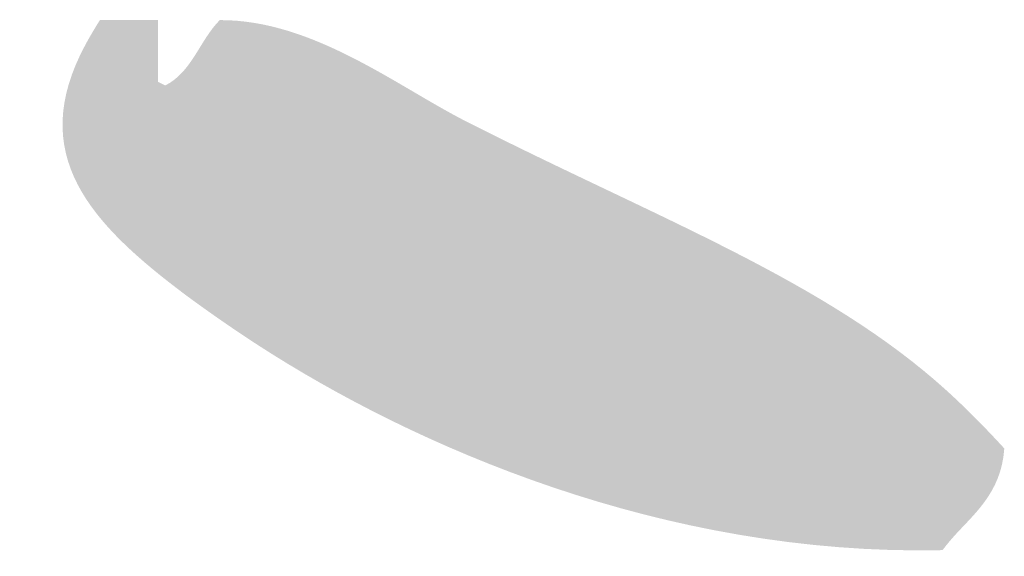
# Model space of a CAD drawing. Header units: millimetres. Extents: x 38389465 to 38395088, y 2473666 to 2480744.
# Tile 204 of 256: x 38391202.248 to 38391203.999, y 2479600.192 to 2479601.147. Entities that reach past the tile are written whole.
import ezdxf

# ---------------------------------------------------------------- set-up
doc = ezdxf.new("R2010")
doc.units = ezdxf.units.MM
doc.header["$LTSCALE"] = 2
doc.layers.get('0').update_dxf_attribs({"linetype": 'CONTINUOUS', "lineweight": 9})

# ---------------------------------------------------------------- blocks, each defined once
blk = doc.blocks.new('fgh34524')
h = blk.add_hatch(color=256)
h.dxf.hatch_style = 1
edge = h.paths.add_edge_path()
edge.add_spline(control_points=[(-1730.4, -3392.27), (-1730.4, -3392.27), (-1730.4, -3392.27), (-1730.4, -3392.27), (-1730.4, -3392.27), (-1746.59, -3374.25), (-1771.4, -3365.04), (-1794.12, -3353.52)], knot_values=[0.4, 0.4, 0.4, 0.4, 0.450001, 0.450001, 0.450001, 0.460001, 0.500001, 0.500001, 0.500001, 0.500001], degree=3, periodic=0)
edge.add_spline(control_points=[(-1794.12, -3353.52), (-1794.12, -3353.52), (-1794.12, -3353.52), (-1794.12, -3353.52), (-1802.28, -3349.39), (-1812.32, -3341.42), (-1823.4, -3341.47)], knot_values=[0.3, 0.3, 0.3, 0.3, 0.35, 0.35, 0.35, 0.4, 0.4, 0.4, 0.4], degree=3, periodic=0)
edge.add_spline(control_points=[(-1823.4, -3341.47), (-1823.4, -3341.47), (-1823.4, -3341.47), (-1823.4, -3341.47), (-1825.79, -3343.87), (-1826.67, -3347.6), (-1829.86, -3349.22)], knot_values=[0.2, 0.2, 0.2, 0.2, 0.25, 0.25, 0.25, 0.3, 0.3, 0.3, 0.3], degree=3, periodic=0)
edge.add_spline(control_points=[(-1829.86, -3349.22), (-1829.86, -3349.22), (-1829.86, -3349.22), (-1829.86, -3349.22), (-1830.14, -3349.07), (-1830.43, -3348.93), (-1830.72, -3348.79)], knot_values=[0.1, 0.1, 0.1, 0.1, 0.15, 0.15, 0.15, 0.2, 0.2, 0.2, 0.2], degree=3, periodic=0)
edge.add_spline(control_points=[(-1830.72, -3348.79), (-1830.72, -3348.79), (-1830.72, -3348.79), (-1830.72, -3348.79), (-1830.72, -3346.35), (-1830.72, -3343.91), (-1830.72, -3341.47)], knot_values=[0, 0, 0, 0, 0.05, 0.05, 0.05, 0.1, 0.1, 0.1, 0.1], degree=3, periodic=0)
edge.add_spline(control_points=[(-1830.72, -3341.47), (-1833.02, -3341.47), (-1835.31, -3341.47), (-1837.61, -3341.47), (-1837.61, -3341.47), (-1847.12, -3356.44), (-1838.92, -3365.5), (-1827.28, -3374.19)], knot_values=[0.700001, 0.700001, 0.700001, 0.700001, 0.900001, 0.900001, 0.900001, 0.910001, 1, 1, 1, 1], degree=3, periodic=0)
edge.add_spline(control_points=[(-1827.28, -3374.19), (-1827.28, -3374.19), (-1827.28, -3374.19), (-1827.28, -3374.19), (-1827.28, -3374.19), (-1808.01, -3388.55), (-1770.94, -3405.06), (-1737.72, -3404.33)], knot_values=[0.600001, 0.600001, 0.600001, 0.600001, 0.650002, 0.650002, 0.650002, 0.660002, 0.700001, 0.700001, 0.700001, 0.700001], degree=3, periodic=0)
edge.add_spline(control_points=[(-1737.72, -3404.33), (-1737.72, -3404.33), (-1737.72, -3404.33), (-1737.72, -3404.33), (-1737.72, -3404.33), (-1735.13, -3400.89), (-1730.74, -3397.65), (-1730.4, -3392.27)], knot_values=[0.500001, 0.500001, 0.500001, 0.500001, 0.550001, 0.550001, 0.550001, 0.560001, 0.600001, 0.600001, 0.600001, 0.600001], degree=3, periodic=0)
blk = doc.blocks.new('A$C69596FC1')
at = {"xscale": 0.9999999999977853, "yscale": 0.9999999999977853, "zscale": 0.9999999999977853}
blk.add_blockref('fgh34524', (117598.93, 21163.63), dxfattribs=at)

msp = doc.modelspace()

# ---------------------------------------------------------------- block references
at = {"linetype": 'ByBlock', "xscale": 0.01500000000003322, "yscale": 0.01500000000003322, "zscale": 0.01500000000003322}
msp.add_blockref('A$C69596FC1', (38389465.971, 2479333.8137), dxfattribs=at)

doc.saveas('drawing.dxf')
